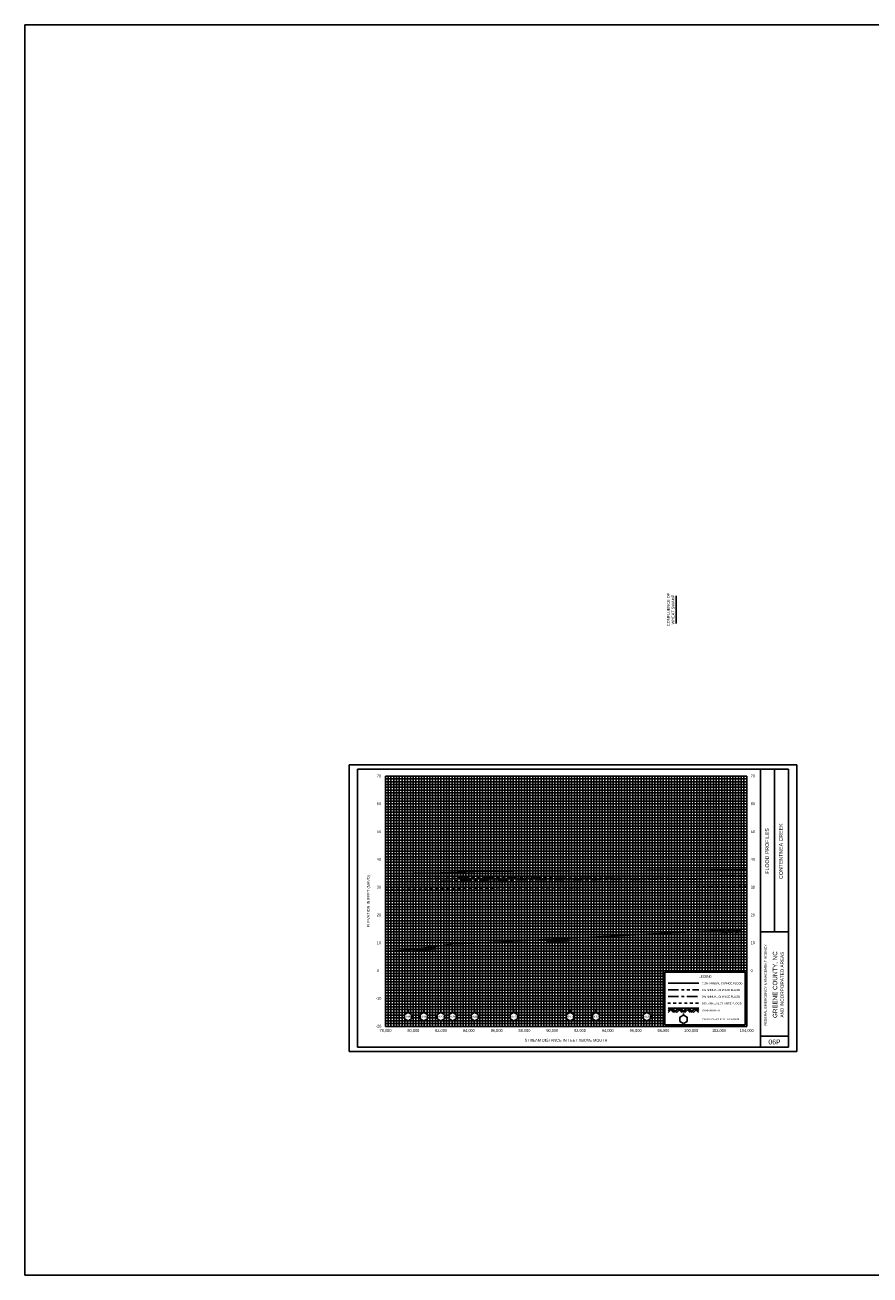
# Model space of a CAD drawing. Header units: inches. Extents: x -55 to 252, y 12 to 170.
# Tile 2 of 12: x -24 to 6, y 30 to 75. Entities that reach past the tile are written whole.
import ezdxf
from ezdxf.enums import TextEntityAlignment as Align

# ---------------------------------------------------------------- set-up
doc = ezdxf.new("R2010")
doc.units = ezdxf.units.IN
doc.header["$LTSCALE"] = 0.3
doc.header["$MEASUREMENT"] = 0
doc.set_wipeout_variables(frame=1)
for name, pattern in [('CENTER', [2, 1.25, -0.25, 0.25, -0.25]), ('DOT', [0.25, 0, -0.25]), ('HIDDEN', [0.375, 0.25, -0.125]), ('PHANTOM', [2.5, 1.25, -0.25, 0.25, -0.25, 0.25, -0.25])]:
    doc.linetypes.add(name, pattern=pattern)
doc.layers.get('0').update_dxf_attribs({"color": 3, "plot": 0})
for name, color, linetype in [('1', 5, 'Continuous'), ('2', 50, 'Continuous'), ('3', 9, 'DOT'), ('7', 7, 'Continuous'), ('ROCK', 7, 'Continuous'), ('STREAM', 5, 'Continuous'), ('TEXT', 255, 'Continuous'), ('WS10', 4, 'HIDDEN'), ('WS100', 5, 'PHANTOM'), ('WS50', 1, 'CENTER'), ('WS500', 1, 'Continuous'), ('XSEC', 7, 'Continuous')]:
    doc.layers.add(name, color=color, linetype=linetype)
doc.styles.add('ARIAL', font='ARIAL.TTF')
doc.styles.add('xs', font='ARIAL.TTF')

# ---------------------------------------------------------------- blocks, each defined once
blk = doc.blocks.new('wipeout')
blk.add_wipeout([(0, 0.15), (-0.129917, 0.075), (-0.129917, -0.075), (0, -0.15), (0.129917, -0.075), (0.129917, 0.075)])
blk = doc.blocks.new('xsec')
blk.add_line((0, 0.35), (0, 0.25))
blk.add_blockref('wipeout', (0, 0.1))
for p, q in [((-0.13, 0.175), (0, 0.25)), ((-0.13, 0.025), (-0.13, 0.175)), ((0, -0.05), (-0.13, 0.025)), ((0.13, 0.175), (0, 0.25)), ((0, 0.25), (0, 0.25)), ((0, -0.05), (0.13, 0.025)), ((0.13, 0.025), (0.13, 0.175))]:
    blk.add_line(p, q)
blk = doc.blocks.new('rock')
at = {"layer": 'STREAM'}
for p, q in [((0.171, 0.001), (0.147, -0.023)), ((0.209, 0.001), (0.147, -0.061)), ((0.247, 0.001), (0.147, -0.099)), ((0.251, 0.001), (0.351, -0.099)), ((0.375, 0.001), (0.313, -0.061)), ((0.413, 0.001), (0.332, -0.08)), ((0.451, 0.001), (0.351, -0.099)), ((0.451, 0.001), (0.551, -0.099)), ((0.575, 0.001), (0.513, -0.061)), ((0.613, 0.001), (0.532, -0.08)), ((0.651, 0.001), (0.551, -0.099)), ((0.651, 0.001), (0.751, -0.099)), ((0.776, 0.001), (0.713, -0.061)), ((0.813, 0.001), (0.732, -0.08)), ((0.851, 0.001), (0.751, -0.099)), ((0.851, 0.001), (0.88, -0.028)), ((0.211, -0.034), (0.275, -0.099)), ((0.23, -0.016), (0.313, -0.099)), ((0.413, -0.036), (0.475, -0.099)), ((0.432, -0.018), (0.513, -0.099)), ((0.613, -0.036), (0.676, -0.099)), ((0.632, -0.018), (0.713, -0.099)), ((0.813, -0.036), (0.876, -0.099)), ((0.832, -0.018), (0.88, -0.066))]:
    blk.add_line(p, q, dxfattribs=at)
blk = doc.blocks.new('V_BASE')
blk.add_line((0, 0), (0, 1))

msp = doc.modelspace()

# ---------------------------------------------------------------- linework, layer by layer
at = {"color": 252}
msp.add_lwpolyline([(-12.292, 48.777), (3.808, 48.777), (3.808, 38.477), (-12.292, 38.477)], close=True, dxfattribs=at)
at = {"layer": '1'}
for p, q in [((-11.992, 48.627), (-11.992, 38.627)), ((3.508, 48.627), (-11.992, 48.627)), ((2.507, 38.627), (2.507, 48.627)), ((3.007, 42.777), (3.007, 48.627)), ((3.508, 38.627), (3.508, 48.627)), ((2.507, 42.777), (3.507, 42.777)), ((2.507, 39.027), (3.507, 39.027)), ((-11.992, 38.627), (-11.992, 38.627)), ((-11.992, 38.627), (3.508, 38.627))]:
    msp.add_line(p, q, dxfattribs=at)
at = {"layer": '2', "color": 50}
for p, q in [((-10.993, 39.377), (-10.993, 48.377)), ((-10.993, 48.377), (2.007, 48.377)), ((-9.993, 39.377), (-9.993, 48.377)), ((-8.993, 39.377), (-8.993, 48.377)), ((-7.993, 39.377), (-7.993, 48.377)), ((-6.993, 39.377), (-6.993, 48.377)), ((-5.993, 39.377), (-5.993, 48.377)), ((-4.993, 39.377), (-4.993, 48.377)), ((-3.993, 39.377), (-3.993, 48.377)), ((-2.993, 39.377), (-2.993, 48.377)), ((-1.993, 39.377), (-1.993, 48.377)), ((-0.993, 39.377), (-0.993, 48.377)), ((2.007, 39.377), (2.007, 48.377)), ((-10.993, 46.377), (2.007, 46.377)), ((-10.993, 45.377), (2.007, 45.377)), ((-10.993, 44.377), (2.007, 44.377)), ((-10.993, 43.377), (2.007, 43.377)), ((-10.993, 42.377), (2.007, 42.377)), ((-10.993, 41.377), (2.007, 41.377)), ((-10.993, 40.377), (-0.993, 40.377)), ((-10.993, 39.377), (2.007, 39.377))]:
    msp.add_line(p, q, dxfattribs=at)
at = {"layer": '2', "color": 50, "linetype": 'Continuous'}
for p, q in [((0.007, 41.377), (0.007, 48.377)), ((1.007, 41.377), (1.007, 48.377)), ((-10.993, 47.377), (2.007, 47.377))]:
    msp.add_line(p, q, dxfattribs=at)
at = {"layer": '3', "color": 8, "linetype": 'Continuous'}
for p, q in [((-10.993, 48.277), (2.007, 48.277)), ((-10.993, 48.177), (2.007, 48.177)), ((-10.893, 39.377), (-10.893, 48.377)), ((-10.793, 39.377), (-10.793, 48.377)), ((-10.693, 39.377), (-10.693, 48.377)), ((-10.593, 39.377), (-10.593, 48.377)), ((-10.493, 39.377), (-10.493, 48.377)), ((-10.393, 39.377), (-10.393, 48.377)), ((-10.293, 39.377), (-10.293, 48.377)), ((-10.193, 39.377), (-10.193, 48.377)), ((-10.093, 39.377), (-10.093, 48.377)), ((-9.893, 39.377), (-9.893, 48.377)), ((-9.793, 39.377), (-9.793, 48.377)), ((-9.693, 39.377), (-9.693, 48.377)), ((-9.593, 39.377), (-9.593, 48.377)), ((-9.493, 39.377), (-9.493, 48.377)), ((-9.393, 39.377), (-9.393, 48.377)), ((-9.293, 39.377), (-9.293, 48.377)), ((-9.193, 39.377), (-9.193, 48.377)), ((-9.093, 39.377), (-9.093, 48.377)), ((-8.893, 39.377), (-8.893, 48.377)), ((-8.793, 39.377), (-8.793, 48.377)), ((-8.693, 39.377), (-8.693, 48.377)), ((-8.593, 39.377), (-8.593, 48.377)), ((-8.493, 39.377), (-8.493, 48.377)), ((-8.393, 39.377), (-8.393, 48.377)), ((-8.293, 39.377), (-8.293, 48.377)), ((-8.193, 39.377), (-8.193, 48.377)), ((-8.093, 39.377), (-8.093, 48.377)), ((-7.893, 39.377), (-7.893, 48.377)), ((-7.793, 39.377), (-7.793, 48.377)), ((-7.693, 39.377), (-7.693, 48.377)), ((-7.593, 39.377), (-7.593, 48.377)), ((-7.493, 39.377), (-7.493, 48.377)), ((-7.393, 39.377), (-7.393, 48.377)), ((-7.293, 39.377), (-7.293, 48.377)), ((-7.193, 39.377), (-7.193, 48.377)), ((-7.093, 39.377), (-7.093, 48.377)), ((-6.893, 39.377), (-6.893, 48.377)), ((-6.793, 39.377), (-6.793, 48.377)), ((-6.693, 39.377), (-6.693, 48.377)), ((-6.593, 39.377), (-6.593, 48.377)), ((-6.493, 39.377), (-6.493, 48.377)), ((-6.393, 39.377), (-6.393, 48.377)), ((-6.293, 39.377), (-6.293, 48.377)), ((-6.193, 39.377), (-6.193, 48.377)), ((-6.093, 39.377), (-6.093, 48.377)), ((-5.893, 39.377), (-5.893, 48.377)), ((-5.793, 39.377), (-5.793, 48.377)), ((-5.693, 39.377), (-5.693, 48.377)), ((-5.593, 39.377), (-5.593, 48.377)), ((-5.493, 39.377), (-5.493, 48.377)), ((-5.393, 39.377), (-5.393, 48.377)), ((-5.293, 39.377), (-5.293, 48.377)), ((-5.193, 39.377), (-5.193, 48.377)), ((-5.093, 39.377), (-5.093, 48.377)), ((-4.893, 39.377), (-4.893, 48.377)), ((-4.793, 39.377), (-4.793, 48.377)), ((-4.693, 39.377), (-4.693, 48.377)), ((-4.593, 39.377), (-4.593, 48.377)), ((-4.493, 39.377), (-4.493, 48.377)), ((-4.393, 39.377), (-4.393, 48.377)), ((-4.293, 39.377), (-4.293, 48.377)), ((-4.193, 39.377), (-4.193, 48.377)), ((-4.093, 39.377), (-4.093, 48.377)), ((-3.893, 39.377), (-3.893, 48.377)), ((-3.793, 39.377), (-3.793, 48.377)), ((-3.693, 39.377), (-3.693, 48.377)), ((-3.593, 39.377), (-3.593, 48.377)), ((-3.493, 39.377), (-3.493, 48.377)), ((-3.393, 39.377), (-3.393, 48.377)), ((-3.293, 39.377), (-3.293, 48.377)), ((-3.193, 39.377), (-3.193, 48.377)), ((-3.093, 39.377), (-3.093, 48.377)), ((-2.893, 39.377), (-2.893, 48.377)), ((-2.793, 39.377), (-2.793, 48.377)), ((-2.693, 39.377), (-2.693, 48.377)), ((-2.593, 39.377), (-2.593, 48.377)), ((-2.493, 39.377), (-2.493, 48.377)), ((-2.393, 39.377), (-2.393, 48.377)), ((-2.293, 39.377), (-2.293, 48.377)), ((-2.193, 39.377), (-2.193, 48.377)), ((-2.093, 39.377), (-2.093, 48.377)), ((-1.893, 39.377), (-1.893, 48.377)), ((-1.793, 39.377), (-1.793, 48.377)), ((-1.693, 39.377), (-1.693, 48.377)), ((-1.593, 39.377), (-1.593, 48.377)), ((-1.493, 39.377), (-1.493, 48.377)), ((-1.393, 39.377), (-1.393, 48.377)), ((-1.293, 39.377), (-1.293, 48.377)), ((-1.193, 39.377), (-1.193, 48.377)), ((-1.093, 39.377), (-1.093, 48.377)), ((-0.893, 41.377), (-0.893, 48.377)), ((-0.793, 41.377), (-0.793, 48.377)), ((-0.693, 41.377), (-0.693, 48.377)), ((-0.593, 41.377), (-0.593, 48.377)), ((-0.493, 41.377), (-0.493, 48.377)), ((-0.393, 41.377), (-0.393, 48.377)), ((-0.293, 41.377), (-0.293, 48.377)), ((-0.193, 41.377), (-0.193, 48.377)), ((-0.093, 41.377), (-0.093, 48.377)), ((0.107, 41.377), (0.107, 48.377)), ((0.207, 41.377), (0.207, 48.377)), ((0.307, 41.377), (0.307, 48.377)), ((0.407, 41.377), (0.407, 48.377)), ((0.507, 41.377), (0.507, 48.377)), ((0.607, 41.377), (0.607, 48.377)), ((0.707, 41.377), (0.707, 48.377)), ((0.807, 41.377), (0.807, 48.377)), ((0.907, 41.377), (0.907, 48.377)), ((1.107, 41.377), (1.107, 48.377)), ((1.207, 41.377), (1.207, 48.377)), ((1.307, 41.377), (1.307, 48.377)), ((1.407, 41.377), (1.407, 48.377)), ((1.507, 41.377), (1.507, 48.377)), ((1.607, 41.377), (1.607, 48.377)), ((1.707, 41.377), (1.707, 48.377)), ((1.807, 41.377), (1.807, 48.377)), ((1.907, 41.377), (1.907, 48.377)), ((-10.993, 48.077), (2.007, 48.077)), ((-10.993, 47.977), (2.007, 47.977)), ((-10.993, 47.877), (2.007, 47.877)), ((-10.993, 47.777), (2.007, 47.777)), ((-10.993, 47.677), (2.007, 47.677)), ((-10.993, 47.577), (2.007, 47.577)), ((-10.993, 47.477), (2.007, 47.477)), ((-10.993, 47.277), (2.007, 47.277)), ((-10.993, 47.177), (2.007, 47.177)), ((-10.993, 47.077), (2.007, 47.077)), ((-10.993, 46.977), (2.007, 46.977)), ((-10.993, 46.877), (2.007, 46.877)), ((-10.993, 46.777), (2.007, 46.777)), ((-10.993, 46.677), (2.007, 46.677)), ((-10.993, 46.577), (2.007, 46.577)), ((-10.993, 46.477), (2.007, 46.477)), ((-10.993, 46.277), (2.007, 46.277)), ((-10.993, 46.177), (2.007, 46.177)), ((-10.993, 46.077), (2.007, 46.077)), ((-10.993, 45.977), (2.007, 45.977)), ((-10.993, 45.877), (2.007, 45.877)), ((-10.993, 45.777), (2.007, 45.777)), ((-10.993, 45.677), (2.007, 45.677)), ((-10.993, 45.577), (2.007, 45.577)), ((-10.993, 45.477), (2.007, 45.477)), ((-10.993, 45.277), (2.007, 45.277)), ((-10.993, 45.177), (2.007, 45.177)), ((-10.993, 45.077), (2.007, 45.077)), ((-10.993, 44.977), (2.007, 44.977)), ((-10.993, 44.877), (2.007, 44.877)), ((-10.993, 44.777), (2.007, 44.777)), ((-10.993, 44.677), (2.007, 44.677)), ((-10.993, 44.577), (2.007, 44.577)), ((-10.993, 44.477), (2.007, 44.477)), ((-10.993, 44.277), (2.007, 44.277)), ((-10.993, 44.177), (2.007, 44.177)), ((-10.993, 44.077), (2.007, 44.077)), ((-10.993, 43.977), (2.007, 43.977)), ((-10.993, 43.877), (2.007, 43.877)), ((-10.993, 43.777), (2.007, 43.777)), ((-10.993, 43.677), (2.007, 43.677)), ((-10.993, 43.577), (2.007, 43.577)), ((-10.993, 43.477), (2.007, 43.477)), ((-10.993, 43.277), (2.007, 43.277)), ((-10.993, 43.177), (2.007, 43.177)), ((-10.993, 43.077), (2.007, 43.077)), ((-10.993, 42.977), (2.007, 42.977)), ((-10.993, 42.877), (2.007, 42.877)), ((-10.993, 42.777), (2.007, 42.777)), ((-10.993, 42.677), (2.007, 42.677)), ((-10.993, 42.577), (2.007, 42.577)), ((-10.993, 42.477), (2.007, 42.477)), ((-10.993, 42.277), (2.007, 42.277)), ((-10.993, 42.177), (2.007, 42.177)), ((-10.993, 42.077), (2.007, 42.077)), ((-10.993, 41.977), (2.007, 41.977)), ((-10.993, 41.877), (2.007, 41.877)), ((-10.993, 41.777), (2.007, 41.777)), ((-10.993, 41.677), (2.007, 41.677)), ((-10.993, 41.577), (2.007, 41.577)), ((-10.993, 41.477), (2.007, 41.477)), ((-10.993, 41.277), (-0.993, 41.277)), ((-10.993, 41.177), (-0.993, 41.177)), ((-10.993, 41.077), (-0.993, 41.077)), ((-10.993, 40.977), (-0.993, 40.977)), ((-10.993, 40.877), (-0.993, 40.877)), ((-10.993, 40.777), (-0.993, 40.777)), ((-10.993, 40.677), (-0.993, 40.677)), ((-10.993, 40.577), (-0.993, 40.577)), ((-10.993, 40.477), (-0.993, 40.477)), ((-10.993, 40.277), (-0.993, 40.277)), ((-10.993, 40.177), (-0.993, 40.177)), ((-10.993, 40.077), (-0.993, 40.077)), ((-10.993, 39.977), (-0.993, 39.977)), ((-10.993, 39.877), (-0.993, 39.877)), ((-10.993, 39.777), (-0.993, 39.777)), ((-10.993, 39.677), (-0.993, 39.677)), ((-10.993, 39.577), (-0.993, 39.577)), ((-10.993, 39.477), (-0.993, 39.477))]:
    msp.add_line(p, q, dxfattribs=at)
at = {"layer": '7'}
for p, q in [((-0.268, 39.777), (-0.397, 39.702)), ((-0.397, 39.702), (-0.397, 39.552)), ((-0.397, 39.702), (-0.397, 39.702)), ((-0.268, 39.777), (-0.268, 39.834)), ((-0.138, 39.702), (-0.268, 39.777)), ((-0.138, 39.552), (-0.138, 39.702)), ((-0.397, 39.552), (-0.268, 39.477)), ((-0.268, 39.477), (-0.138, 39.552))]:
    msp.add_line(p, q, dxfattribs=at)
at = {"layer": 'STREAM'}
for p, q in [((-0.781, 40.027), (-0.818, 39.99)), ((-0.724, 40.027), (-0.818, 39.933)), ((-0.668, 40.027), (-0.818, 39.877)), ((-0.818, 40.027), (0.282, 40.027)), ((-0.662, 40.027), (-0.512, 39.877)), ((-0.475, 40.027), (-0.568, 39.933)), ((-0.418, 40.027), (-0.54, 39.905)), ((-0.362, 40.027), (-0.512, 39.877)), ((-0.362, 40.027), (-0.212, 39.877)), ((-0.175, 40.027), (-0.268, 39.933)), ((-0.118, 40.027), (-0.24, 39.905)), ((-0.064, 40.024), (-0.214, 39.874)), ((-0.062, 40.027), (0.088, 39.877)), ((0.125, 40.027), (0.032, 39.933)), ((0.182, 40.027), (0.06, 39.905)), ((0.238, 40.027), (0.088, 39.877)), ((0.238, 40.027), (0.282, 39.983)), ((-0.721, 39.973), (-0.625, 39.877)), ((-0.693, 40.001), (-0.568, 39.877)), ((-0.418, 39.97), (-0.325, 39.877)), ((-0.39, 39.999), (-0.268, 39.877)), ((-0.118, 39.97), (-0.025, 39.877)), ((-0.09, 39.999), (0.032, 39.877)), ((0.182, 39.97), (0.275, 39.877)), ((0.21, 39.999), (0.282, 39.926))]:
    msp.add_line(p, q, dxfattribs=at)
msp.add_lwpolyline([(-10.991, 42.077), (-10.792, 42.085), (-10.193, 42.125), (-9.994, 42.15), (-8.992, 42.276), (-8.573, 42.344), (-7.794, 42.369), (-7.779, 42.369), (-6.373, 42.442), (-4.342, 42.547), (-3.417, 42.595), (-2.372, 42.649), (-1.587, 42.69), (0.69, 42.814), (2.007, 42.877)], dxfattribs=at)
at = {"layer": 'TEXT'}
for p, q in [((1.957, 41.327), (-0.943, 41.327)), ((-0.943, 41.327), (-0.943, 39.427)), ((1.957, 39.427), (1.957, 41.327)), ((-0.943, 39.427), (1.957, 39.427)), ((-0.943, 39.427), (-0.943, 39.427))]:
    msp.add_line(p, q, dxfattribs=at)
at = {"layer": 'WS10'}
msp.add_line((-0.833, 40.207), (0.267, 40.207), dxfattribs=at)
msp.add_lwpolyline([(-10.991, 44.294), (-9.992, 44.308), (-8.993, 44.328), (-7.779, 44.349), (-6.373, 44.355), (-6.373, 44.355), (-4.342, 44.362), (-4.342, 44.362), (-3.417, 44.367), (-3.417, 44.367), (-2.372, 44.373), (-2.372, 44.373), (-1.587, 44.377), (-1.587, 44.377), (0.69, 44.393), (0.69, 44.393), (2.007, 44.404)], dxfattribs=at)
at = {"layer": 'WS100'}
msp.add_line((-0.818, 40.687), (0.282, 40.687), dxfattribs=at)
at = {"layer": 'WS100', "flags": 128}
msp.add_lwpolyline([(-10.993, 44.677), (-9.993, 44.68), (-8.993, 44.696), (-7.779, 44.732), (-7.779, 44.732), (-6.373, 44.742), (-6.373, 44.742), (-4.342, 44.75), (-4.342, 44.75), (-3.417, 44.755), (-3.417, 44.755), (-2.372, 44.761), (-2.372, 44.761), (-1.587, 44.766), (-1.587, 44.766), (0.69, 44.781), (0.69, 44.781), (2.007, 44.793)], dxfattribs=at)
at = {"layer": 'WS50'}
msp.add_line((-0.818, 40.447), (0.282, 40.447), dxfattribs=at)
at = {"layer": 'WS50', "flags": 128}
msp.add_lwpolyline([(-10.993, 44.577), (-9.992, 44.586), (-8.993, 44.6), (-7.779, 44.631), (-7.779, 44.631), (-6.373, 44.64), (-6.373, 44.64), (-4.342, 44.647), (-4.342, 44.647), (-3.417, 44.652), (-3.417, 44.652), (-2.372, 44.658), (-2.372, 44.658), (-1.587, 44.662), (-1.587, 44.662), (0.69, 44.677), (0.69, 44.677), (2.007, 44.688)], dxfattribs=at)
at = {"layer": 'WS500'}
msp.add_line((-0.818, 40.927), (0.282, 40.927), dxfattribs=at)
for points in [[(-7.779, 44.951), (-6.373, 44.963), (-6.373, 44.963), (-4.342, 44.973), (-4.342, 44.973), (-3.417, 44.978), (-3.417, 44.978), (-2.372, 44.986), (-2.372, 44.986), (-1.587, 44.991), (-1.587, 44.991), (0.69, 45.007), (0.69, 45.007), (2.007, 45.02)], [(-10.992, 44.876), (-9.993, 44.889), (-8.993, 44.904), (-7.779, 44.951)]]:
    msp.add_lwpolyline(points, dxfattribs=at)
at = {"layer": 'XSEC'}
msp.add_lwpolyline([(-23.96, 75.393), (134.693, 75.393), (134.693, 30.433), (-23.96, 30.433)], close=True, dxfattribs=at)

# ---------------------------------------------------------------- block references
at = {"layer": 'ROCK', "color": 1}
for p, rotation in [((0.929, 42.807), 2.958385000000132), ((-5.305, 42.488), 2.958383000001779), ((-10.106, 42.127, -10), 7.433059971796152)]:
    msp.add_blockref('rock', p, dxfattribs=dict(at, rotation=rotation))
at = {"layer": 'TEXT'}
msp.add_blockref('V_BASE', (-0.53, 53.864), dxfattribs=at)

# ---------------------------------------------------------------- texts
at = {"layer": 'TEXT', "style": 'ARIAL'}
for s, height, p in [(' 70', 0.1, (-11.34, 48.332, -10)), (' 70', 0.1, (2.11, 48.332, -10)), (' 60', 0.1, (-11.34, 47.332, -10)), (' 60', 0.1, (2.11, 47.332, -10)), (' 50', 0.1, (-11.34, 46.332, -10)), (' 50', 0.1, (2.11, 46.332, -10)), (' 40', 0.1, (-11.34, 45.332, -10)), (' 40', 0.1, (2.11, 45.332, -10)), (' 30', 0.1, (-11.34, 44.332, -10)), (' 30', 0.1, (2.11, 44.332, -10)), (' 20', 0.1, (-11.34, 43.332, -10)), (' 20', 0.1, (2.11, 43.332, -10)), (' 10', 0.1, (-11.34, 42.332, -10)), (' 10', 0.1, (2.11, 42.332, -10)), (' 0', 0.1, (-11.34, 41.332, -10)), (' 0', 0.1, (2.11, 41.332, -10)), ('LEGEND', 0.08, (0.288, 41.129)), ('0.2% ANNUAL CHANCE FLOOD', 0.07, (0.402, 40.887)), ('2% ANNUAL CHANCE FLOOD', 0.07, (0.402, 40.407)), ('1% ANNUAL CHANCE FLOOD', 0.07, (0.402, 40.647)), ('-10', 0.1, (-11.34, 40.332, -10)), ('10% ANNUAL CHANCE FLOOD', 0.07, (0.402, 40.167)), ('STREAM BED', 0.07, (0.402, 39.912)), ('CROSS SECTION LOCATION', 0.07, (0.402, 39.6)), ('-20', 0.1, (-11.34, 39.332, -10))]:
    msp.add_text(s, height=height, dxfattribs=at).set_placement(p)
for s, height, p in [('FLOOD PROFILES', 0.135, (2.807, 44.868)), ('FEDERAL EMERGENCY MANAGEMENT AGENCY', 0.09, (2.729, 39.399))]:
    msp.add_text(s, height=height, rotation=90, dxfattribs=at).set_placement(p)
for s, height, p in [('CONTENTNEA CREEK', 0.135, (3.307, 45.677)), ('ELEVATION IN FEET (NAVD)', 0.1, (-11.553, 43.877, -10)), ('GREENE COUNTY, NC', 0.16, (3.107, 40.877)), ('AND INCORPORATED AREAS', 0.12, (3.341, 40.877))]:
    msp.add_text(s, height=height, rotation=90, dxfattribs=at).set_placement(p, align=Align.CENTER)
for s, height, p in [('78,000', 0.1, (-10.989, 39.177, -10)), ('80,000', 0.1, (-9.989, 39.177, -10)), ('82,000', 0.1, (-8.989, 39.177, -10)), ('84,000', 0.1, (-7.99, 39.177, -10)), ('86,000', 0.1, (-6.99, 39.177, -10)), ('88,000', 0.1, (-5.99, 39.177, -10)), ('90,000', 0.1, (-4.99, 39.177, -10)), ('92,000', 0.1, (-3.99, 39.177, -10)), ('94,000', 0.1, (-2.99, 39.177, -10)), ('96,000', 0.1, (-1.99, 39.177, -10)), ('98,000', 0.1, (-0.99, 39.177, -10)), ('100,000', 0.1, (0.01, 39.177, -10)), ('102,000', 0.1, (1.01, 39.177, -10)), ('104,000', 0.1, (2.01, 39.177, -10)), ('STREAM DISTANCE IN FEET ABOVE MOUTH', 0.1, (-4.493, 38.827, -10)), ('06P', 0.175, (3.007, 38.727))]:
    msp.add_text(s, height=height, dxfattribs=at).set_placement(p, align=Align.CENTER)
at = {"layer": 'TEXT', "insert": (-0.86, 54.369), "char_height": 0.1, "width": 2.1677, "attachment_point": 2, "rotation": 90, "style": 'ARIAL'}
msp.add_mtext('\\pi-0.4,l0.4;CONFLUENCE OF\\PWHEAT SWAMP  ', dxfattribs=at)

# ---------------------------------------------------------------- next in the draw order: block references
at = {"layer": 'XSEC', "color": 3}
for p in [(-10.179, 39.627), (-9.608, 39.627), (-8.999, 39.627), (-7.779, 39.626, 10), (-6.374, 39.626, 10), (-4.342, 39.626, 10), (-3.417, 39.626, 10), (-1.587, 39.625, 10)]:
    msp.add_blockref('xsec', p, dxfattribs=at)

# ---------------------------------------------------------------- next in the draw order: texts
at = {"layer": 'TEXT', "style": 'xs'}
for s, p in [('796', (-10.179, 39.726, 1)), ('808', (-9.608, 39.725, 1)), ('820', (-8.999, 39.725, 1)), ('844', (-7.779, 39.724, 11)), ('872', (-6.374, 39.724, 11)), ('913', (-4.342, 39.724, 11)), ('932', (-3.417, 39.724, 11)), ('968', (-1.587, 39.723, 11))]:
    msp.add_text(s, height=0.08, dxfattribs=at).set_placement(p, align=Align.MIDDLE_CENTER)

# ---------------------------------------------------------------- next in the draw order: block references
at = {"layer": 'XSEC', "color": 3}
msp.add_blockref('xsec', (-8.573, 39.627), dxfattribs=at)

# ---------------------------------------------------------------- next in the draw order: texts
at = {"layer": 'TEXT', "style": 'xs'}
msp.add_text('829', height=0.08, dxfattribs=at).set_placement((-8.573, 39.725, 1), align=Align.MIDDLE_CENTER)

doc.saveas('drawing.dxf')
